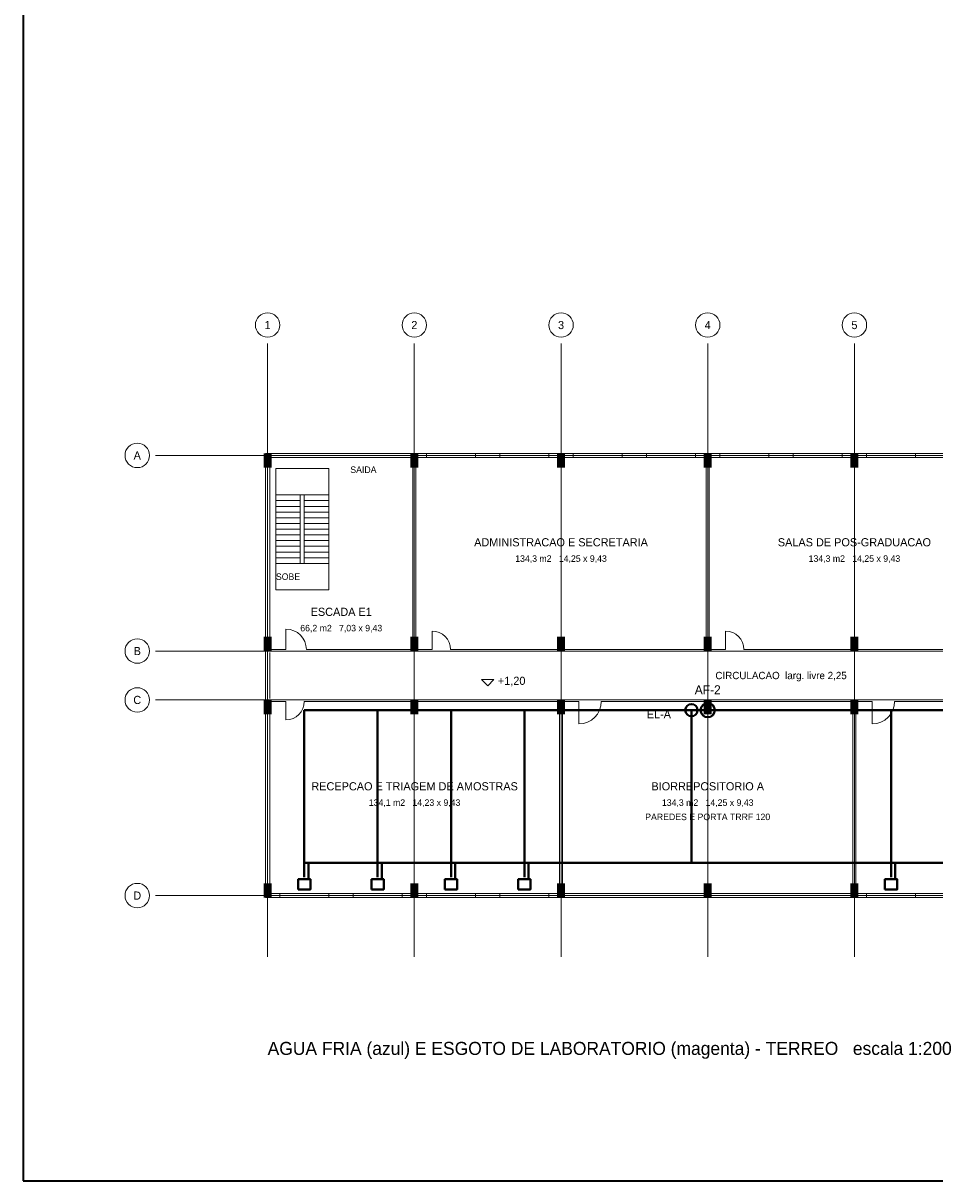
# Model space of a CAD drawing. Header units: metres. Extents: x -12 to 152, y -66 to 49.
# Tile 1 of 6: x -12 to 33, y -66 to -9. Entities that reach past the tile are written whole.
import ezdxf
from ezdxf.enums import TextEntityAlignment as Align

# ---------------------------------------------------------------- set-up
doc = ezdxf.new("R2010")
doc.units = ezdxf.units.M
for name, color, linetype, lineweight, true_color in [('BASE', 9, 'Continuous', 13, 0xa8a8a8), ('COTA', 8, 'Continuous', 13, 0x6a6a6a), ('EIXO', 8, 'Continuous', 13, 0x6a6a6a), ('HID_AF', 5, 'Continuous', 40, 0x1d4ed8), ('HID_EL', 6, 'Continuous', 40, 0xa21caf)]:
    doc.layers.add(name, color=color, linetype=linetype, lineweight=lineweight, true_color=true_color)
doc.layers.add('FOLHA', color=7, linetype='Continuous', lineweight=35)
doc.layers.add('NOTA', color=7, linetype='Continuous', lineweight=18)

msp = doc.modelspace()

# ---------------------------------------------------------------- hatches: boundary and pattern name
at = {"layer": 'BASE'}
for points in [[(-0.2, -31), (0.2, -31), (0.2, -30.3), (-0.2, -30.3)], [(7, -31), (7.4, -31), (7.4, -30.3), (7, -30.3)], [(14.2, -31), (14.6, -31), (14.6, -30.3), (14.2, -30.3)], [(21.4, -31), (21.8, -31), (21.8, -30.3), (21.4, -30.3)], [(28.6, -31), (29, -31), (29, -30.3), (28.6, -30.3)], [(-0.2, -40), (0.2, -40), (0.2, -39.3), (-0.2, -39.3)], [(7, -40), (7.4, -40), (7.4, -39.3), (7, -39.3)], [(14.2, -40), (14.6, -40), (14.6, -39.3), (14.2, -39.3)], [(21.4, -40), (21.8, -40), (21.8, -39.3), (21.4, -39.3)], [(28.6, -40), (29, -40), (29, -39.3), (28.6, -39.3)], [(-0.2, -43.1), (0.2, -43.1), (0.2, -42.4), (-0.2, -42.4)], [(7, -43.1), (7.4, -43.1), (7.4, -42.4), (7, -42.4)], [(14.2, -43.1), (14.6, -43.1), (14.6, -42.4), (14.2, -42.4)], [(21.4, -43.1), (21.8, -43.1), (21.8, -42.4), (21.4, -42.4)], [(28.6, -43.1), (29, -43.1), (29, -42.4), (28.6, -42.4)], [(-0.2, -52.1), (0.2, -52.1), (0.2, -51.4), (-0.2, -51.4)], [(7, -52.1), (7.4, -52.1), (7.4, -51.4), (7, -51.4)], [(14.2, -52.1), (14.6, -52.1), (14.6, -51.4), (14.2, -51.4)], [(21.4, -52.1), (21.8, -52.1), (21.8, -51.4), (21.4, -51.4)], [(28.6, -52.1), (29, -52.1), (29, -51.4), (28.6, -51.4)]]:
    msp.add_hatch(color=7, dxfattribs=at).paths.add_polyline_path(points)

# ---------------------------------------------------------------- linework, layer by layer
for p, q in [((0.1, -39.925), (0.1, -30.5)), ((0.1, -30.5), (7.125, -30.5)), ((0.9, -30.5), (1.9, -30.5)), ((7.125, -39.925), (7.125, -30.5)), ((7.275, -39.925), (7.275, -30.5)), ((7.275, -30.5), (21.525, -30.5)), ((7.8, -30.4), (10.2, -30.4)), ((11.4, -30.4), (13.8, -30.4)), ((15, -30.4), (17.4, -30.4)), ((18.6, -30.4), (21, -30.4)), ((21.525, -39.925), (21.525, -30.5)), ((21.675, -39.925), (21.675, -30.5)), ((21.675, -30.5), (35.925, -30.5)), ((22.2, -30.4), (24.6, -30.4)), ((25.8, -30.4), (28.2, -30.4)), ((29.4, -30.4), (31.8, -30.4)), ((0.4, -32.34), (1.6, -32.34)), ((1.8, -32.34), (3, -32.34)), ((0.4, -32.62), (1.6, -32.62)), ((0.4, -32.9), (1.6, -32.9)), ((1.8, -32.62), (3, -32.62)), ((1.8, -32.9), (3, -32.9)), ((0.4, -33.18), (1.6, -33.18)), ((0.4, -33.46), (1.6, -33.46)), ((1.8, -33.18), (3, -33.18)), ((1.8, -33.46), (3, -33.46)), ((0.4, -33.74), (1.6, -33.74)), ((0.4, -34.02), (1.6, -34.02)), ((1.8, -33.74), (3, -33.74)), ((1.8, -34.02), (3, -34.02)), ((0.4, -34.3), (1.6, -34.3)), ((0.4, -34.58), (1.6, -34.58)), ((1.8, -34.3), (3, -34.3)), ((1.8, -34.58), (3, -34.58)), ((0.4, -34.86), (1.6, -34.86)), ((0.4, -35.14), (1.6, -35.14)), ((1.8, -34.86), (3, -34.86)), ((1.8, -35.14), (3, -35.14)), ((0.4, -35.42), (1.6, -35.42)), ((0.4, -35.7), (1.6, -35.7)), ((1.8, -35.42), (3, -35.42)), ((1.8, -35.7), (3, -35.7)), ((0.9, -39.925), (0.9, -38.925)), ((8.075, -39.925), (8.075, -39.025)), ((22.475, -39.925), (22.475, -39.025)), ((0.1, -39.925), (0.9, -39.925)), ((0.1, -42.325), (0.1, -40.075)), ((1.9, -39.925), (7.125, -39.925)), ((7.275, -39.925), (8.075, -39.925)), ((8.975, -39.925), (21.525, -39.925)), ((21.675, -39.925), (22.475, -39.925)), ((23.375, -39.925), (35.925, -39.925)), ((0.1, -51.9), (0.1, -42.475)), ((0.1, -42.475), (0.9, -42.475)), ((0.9, -42.475), (0.9, -43.375)), ((1.8, -42.475), (14.325, -42.475)), ((14.325, -51.9), (14.325, -42.475)), ((14.475, -51.9), (14.475, -42.475)), ((14.475, -42.475), (15.275, -42.475)), ((15.275, -42.475), (15.275, -43.575)), ((16.375, -42.475), (28.725, -42.475)), ((28.725, -51.9), (28.725, -42.475)), ((28.875, -51.9), (28.875, -42.475)), ((28.875, -42.475), (29.675, -42.475)), ((29.675, -42.475), (29.675, -43.575)), ((30.775, -42.475), (48.425, -42.475)), ((0.1, -51.9), (14.325, -51.9)), ((0.6, -52), (3, -52)), ((4.2, -52), (6.6, -52)), ((7.8, -52), (10.2, -52)), ((11.4, -52), (13.8, -52)), ((14.475, -51.9), (28.725, -51.9)), ((28.875, -51.9), (50.325, -51.9)), ((29.4, -52), (31.8, -52))]:
    msp.add_line(p, q, dxfattribs=at)
for points in [[(-0.1, -52.1), (108.1, -52.1), (108.1, -30.3), (-0.1, -30.3)], [(7.8, -30.5), (10.2, -30.5), (10.2, -30.3), (7.8, -30.3)], [(11.4, -30.5), (13.8, -30.5), (13.8, -30.3), (11.4, -30.3)], [(15, -30.5), (17.4, -30.5), (17.4, -30.3), (15, -30.3)], [(18.6, -30.5), (21, -30.5), (21, -30.3), (18.6, -30.3)], [(22.2, -30.5), (24.6, -30.5), (24.6, -30.3), (22.2, -30.3)], [(25.8, -30.5), (28.2, -30.5), (28.2, -30.3), (25.8, -30.3)], [(29.4, -30.5), (31.8, -30.5), (31.8, -30.3), (29.4, -30.3)], [(0.4, -37), (3, -37), (3, -31.04), (0.4, -31.04)], [(1.6, -35.7), (1.8, -35.7), (1.8, -32.34), (1.6, -32.34)], [(0.6, -52.1), (3, -52.1), (3, -51.9), (0.6, -51.9)], [(4.2, -52.1), (6.6, -52.1), (6.6, -51.9), (4.2, -51.9)], [(7.8, -52.1), (10.2, -52.1), (10.2, -51.9), (7.8, -51.9)], [(11.4, -52.1), (13.8, -52.1), (13.8, -51.9), (11.4, -51.9)], [(29.4, -52.1), (31.8, -52.1), (31.8, -51.9), (29.4, -51.9)]]:
    msp.add_lwpolyline(points, close=True, dxfattribs=at)
for centre, radius, start, end in [((0.9, -39.925), 1, 0, 90), ((8.075, -39.925), 0.9, 0, 90), ((22.475, -39.925), 0.9, 0, 90), ((0.9, -42.475), 0.9, 270, 360), ((15.275, -42.475), 1.1, 270, 360), ((29.675, -42.475), 1.1, 270, 360)]:
    msp.add_arc(centre, radius, start, end, dxfattribs=at)
at = {"layer": 'COTA'}
msp.add_lwpolyline([(10.5, -41.4), (10.8, -41.7), (11.1, -41.4)], close=True, dxfattribs=at)
at = {"layer": 'EIXO'}
for p, q in [((0, -55), (0, -24.9)), ((7.2, -55), (7.2, -24.9)), ((14.4, -55), (14.4, -24.9)), ((21.6, -55), (21.6, -24.9)), ((28.8, -55), (28.8, -24.9)), ((-5.5, -30.4), (110.5, -30.4)), ((-5.5, -40), (110.5, -40)), ((-5.5, -42.4), (110.5, -42.4)), ((-5.5, -52), (110.5, -52))]:
    msp.add_line(p, q, dxfattribs=at)
for centre in [(0, -24), (7.2, -24), (14.4, -24), (21.6, -24), (28.8, -24), (-6.4, -30.4), (-6.4, -40), (-6.4, -42.4), (-6.4, -52)]:
    msp.add_circle(centre, 0.6, dxfattribs=at)
at = {"layer": 'FOLHA'}
msp.add_lwpolyline([(-12, -66), (152.2, -66), (152.2, 48.8), (-12, 48.8)], close=True, dxfattribs=at)
at = {"layer": 'HID_AF'}
for p, q in [((1.8, -42.9), (48.6, -42.9)), ((1.8, -42.9), (1.8, -51.1)), ((5.4, -42.9), (5.4, -51.1)), ((9, -42.9), (9, -51.1)), ((12.6, -42.9), (12.6, -51.1)), ((30.6, -42.9), (30.6, -51.1))]:
    msp.add_line(p, q, dxfattribs=at)
for points in [[(1.5, -51.7), (2.1, -51.7), (2.1, -51.2), (1.5, -51.2)], [(5.1, -51.7), (5.7, -51.7), (5.7, -51.2), (5.1, -51.2)], [(8.7, -51.7), (9.3, -51.7), (9.3, -51.2), (8.7, -51.2)], [(12.3, -51.7), (12.9, -51.7), (12.9, -51.2), (12.3, -51.2)], [(30.3, -51.7), (30.9, -51.7), (30.9, -51.2), (30.3, -51.2)]]:
    msp.add_lwpolyline(points, close=True, dxfattribs=at)
msp.add_circle((21.6, -42.9), 0.35, dxfattribs=at)
at = {"layer": 'HID_EL'}
for p, q in [((20.8, -50.4), (20.8, -42.9)), ((1.8, -50.4), (48.6, -50.4)), ((2, -51.2), (2, -50.4)), ((5.6, -51.2), (5.6, -50.4)), ((9.2, -51.2), (9.2, -50.4)), ((12.8, -51.2), (12.8, -50.4)), ((30.8, -51.2), (30.8, -50.4))]:
    msp.add_line(p, q, dxfattribs=at)
msp.add_circle((20.8, -42.9), 0.3, dxfattribs=at)

# ---------------------------------------------------------------- texts
at = {"layer": 'BASE'}
for s, height, p in [('SAIDA', 0.32, (4.7, -31.1)), ('ADMINISTRACAO E SECRETARIA', 0.4, (14.4, -34.662)), ('SALAS DE POS-GRADUACAO', 0.4, (28.8, -34.662)), ('134,3 m2   14,25 x 9,43', 0.32, (14.4, -35.462)), ('134,3 m2   14,25 x 9,43', 0.32, (28.8, -35.462)), ('SOBE', 0.32, (1, -36.35)), ('ESCADA E1', 0.4, (3.612, -38.075)), ('66,2 m2   7,03 x 9,43', 0.32, (3.612, -38.875)), ('CIRCULACAO  larg. livre 2,25', 0.36, (25.2, -41.2)), ('RECEPCAO E TRIAGEM DE AMOSTRAS', 0.4, (7.213, -46.638)), ('BIORREPOSITORIO A', 0.4, (21.6, -46.638)), ('134,1 m2   14,23 x 9,43', 0.32, (7.213, -47.438)), ('134,3 m2   14,25 x 9,43', 0.32, (21.6, -47.438)), ('PAREDES E PORTA TRRF 120', 0.32, (21.6, -48.138))]:
    msp.add_text(s, height=height, dxfattribs=at).set_placement(p, align=Align.MIDDLE_CENTER)
at = {"layer": 'COTA'}
msp.add_text('+1,20', height=0.4, dxfattribs=at).set_placement((11.3, -41.46), align=Align.MIDDLE_LEFT)
at = {"layer": 'EIXO'}
for s, p in [('1', (0, -24)), ('2', (7.2, -24)), ('3', (14.4, -24)), ('4', (21.6, -24)), ('5', (28.8, -24)), ('A', (-6.4, -30.4)), ('B', (-6.4, -40)), ('C', (-6.4, -42.4)), ('D', (-6.4, -52))]:
    msp.add_text(s, height=0.4, dxfattribs=at).set_placement(p, align=Align.MIDDLE_CENTER)
at = {"layer": 'HID_AF'}
msp.add_text('AF-2', height=0.44, dxfattribs=at).set_placement((21.6, -41.9), align=Align.MIDDLE_CENTER)
at = {"layer": 'HID_EL'}
msp.add_text('EL-A', height=0.4, dxfattribs=at).set_placement((19.2, -43.1), align=Align.MIDDLE_CENTER)
at = {"layer": 'NOTA'}
msp.add_text('AGUA FRIA (azul) E ESGOTO DE LABORATORIO (magenta) - TERREO   escala 1:200', height=0.64, dxfattribs=at).set_placement((0, -59.5), align=Align.MIDDLE_LEFT)

doc.saveas('drawing.dxf')
